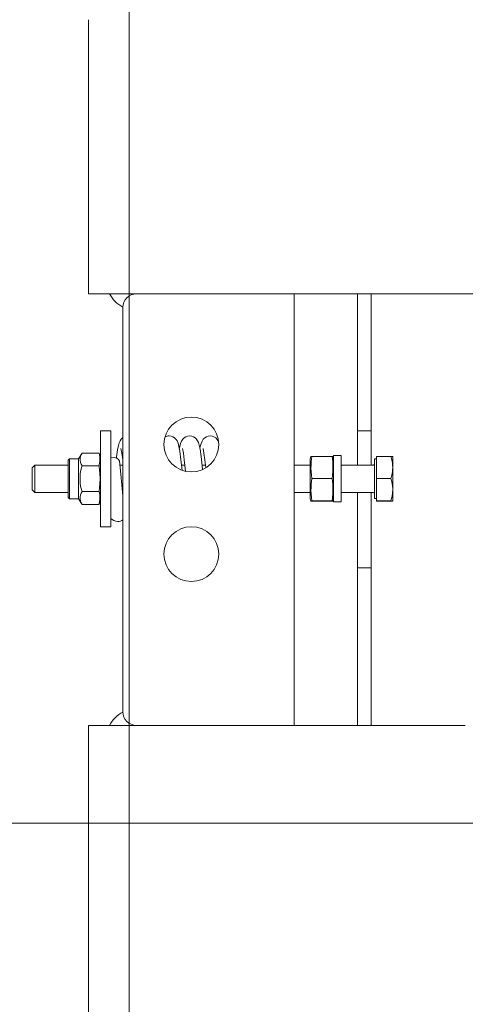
# Model space of a CAD drawing. Header units: centimetres. Extents: x -396 to 14490, y -515 to 1122.
# Tile 21 of 73: x 83 to 96, y 395 to 424. Entities that reach past the tile are written whole.
import ezdxf

# ---------------------------------------------------------------- set-up
doc = ezdxf.new("R2010")
doc.units = ezdxf.units.CM
doc.header["$MEASUREMENT"] = 0
doc.layers.add('00 - nowa technologia myjni_Nr_pióra__246', color=7, linetype='Continuous', lineweight=20, true_color=0x1db3b3)
doc.layers.add('299-A Wymiary Opisy', color=7, linetype='Continuous')
doc.layers.add('299-A Wymiary Opisy_Nr_pióra__11', color=7, linetype='Continuous', lineweight=0)
doc.layers.add('420-K Ściany_Nr_pióra__93', color=9, linetype='Continuous', lineweight=20)
doc.styles.add('STYL_AUTOMATYCZNY_1', font='arial.ttf')
doc.dimstyles.new('STYL_AUTOMATYCZNY__2', dxfattribs={"dimtxt": 13, "dimasz": 7.6, "dimexe": 0.18, "dimexo": 0.0625, "dimgap": 0, "dimtad": 1, "dimdec": 0, "dimzin": 0, "dimdsep": 46, "dimtxsty": 'STYL_AUTOMATYCZNY_1', "dimblk": 'ARROWHEAD_2', "dimblk1": 'ARROWHEAD_2', "dimblk2": 'ARROWHEAD_2', "dimcen": 0.09, "dimclrd": 7, "dimclre": 7, "dimclrt": 7, "dimadec": 0, "dimazin": 0, "dimtfac": 1, "dimtdec": 4, "dimtmove": 0, "dimatfit": 3, "dimfxl": 0, "dimtolj": 1, "dimtzin": 0, "dimarcsym": 0})

# ---------------------------------------------------------------- blocks, each defined once
blk = doc.blocks.new('*D95')
at = {"layer": '299-A Wymiary Opisy_Nr_pióra__11', "color": 7, "linetype": 'Continuous', "lineweight": 0}
for p, q in [((-35.596, 516.051), (-35.596, 520.941)), ((-30.596, 513.164), (-40.596, 518.938)), ((-28.096, 516.051), (-43.096, 516.051)), ((-35.596, 0), (-35.596, 516.051)), ((-40.596, 2.887), (-30.596, -2.887))]:
    blk.add_line(p, q, dxfattribs=at)
at = {"layer": '299-A Wymiary Opisy_Nr_pióra__11', "color": 7, "lineweight": 0, "insert": (-38.196, 243.152), "char_height": 13, "attachment_point": 7, "rotation": 90, "style": 'STYL_AUTOMATYCZNY_1'}
blk.add_mtext('\\A1;{\\pql;\\fArial|b0|i0|c238|p0;\\W1.000000;516}', dxfattribs=at)
blk = doc.blocks.new('ARROWHEAD_2')
at = {"color": 0, "linetype": 'Continuous', "lineweight": 0}
for p, q in [((-0.3781, -0.655), (0.3781, 0.655)), ((0, 0), (-1, 0))]:
    blk.add_line(p, q, dxfattribs=at)
blk = doc.blocks.new('*D96')
at = {"layer": '299-A Wymiary Opisy_Nr_pióra__11', "color": 7, "linetype": 'Continuous', "lineweight": 0}
for p, q in [((86.213, 494.807), (86.213, 499.697)), ((91.213, 491.92), (81.213, 497.693)), ((93.713, 494.807), (78.713, 494.807)), ((86.213, 0), (86.213, 494.807)), ((81.213, 2.887), (91.213, -2.887)), ((93.713, 0), (78.713, 0)), ((86.213, -4.89), (86.213, 0))]:
    blk.add_line(p, q, dxfattribs=at)
at = {"layer": '299-A Wymiary Opisy_Nr_pióra__11', "color": 7, "lineweight": 0, "insert": (83.613, 232.53), "char_height": 13, "attachment_point": 7, "rotation": 90, "style": 'STYL_AUTOMATYCZNY_1'}
blk.add_mtext('\\A1;{\\pql;\\fArial|b0|i0|c238|p0;\\W1.000000;495}', dxfattribs=at)

msp = doc.modelspace()

# ---------------------------------------------------------------- hatches: boundary and pattern name
at = {"layer": '420-K Ściany_Nr_pióra__93', "linetype": 'Continuous', "lineweight": 20}
h = msp.add_hatch(dxfattribs=at)
h.set_pattern_fill('Siatka_50x100_0001', color=9, style=0, pattern_type=2)
h.set_pattern_definition([(0, (0, 0), (0, 100), []), (90, (0, 0), (-50, 0), [])])
h.paths.add_polyline_path([(621.763, 503.715), (621.763, 4.594), (503.379, 4.594), (503.379, 414.8), (151.539, 414.8), (151.539, 4.594), (62.029, 4.594), (62.029, 455.012)])

# ---------------------------------------------------------------- linework, layer by layer
at = {"layer": '00 - nowa technologia myjni_Nr_pióra__246', "color": 132, "linetype": 'Continuous', "lineweight": 20, "true_color": 0x1db3b3}
for p, q in [((85.029, 423.5), (85.029, 422.5)), ((85.029, 416.5), (85.029, 422.5)), ((85.029, 416.5), (85.029, 415.5)), ((86.429, 415.5), (85.029, 415.5)), ((86.429, 415.5), (90.089, 415.5)), ((90.089, 415.5), (91.029, 415.5)), ((103.235, 415.5), (91.029, 415.5)), ((91.029, 415), (91.029, 415.5)), ((91.029, 415.5), (91.029, 415)), ((91.029, 415), (91.029, 415.5)), ((92.879, 415.4), (92.879, 415.5)), ((92.879, 415.4), (92.879, 412)), ((93.279, 415.4), (93.279, 415.5)), ((93.279, 412), (93.279, 415.4)), ((86.029, 403.3), (86.029, 415.1)), ((91.029, 415), (91.029, 403.4)), ((92.879, 411.5), (92.879, 412)), ((93.279, 411.5), (93.279, 412)), ((85.379, 408.7), (85.379, 411.5)), ((85.379, 411.5), (85.679, 411.5)), ((85.679, 408.7), (85.679, 411.5)), ((92.879, 411.5), (93.279, 411.5)), ((92.879, 411.5), (92.879, 410.7)), ((93.279, 411.5), (93.279, 410.7)), ((84.735, 410.685), (84.837, 410.848)), ((84.839, 410.851), (84.837, 410.848)), ((85.334, 410.851), (84.839, 410.851)), ((85.334, 410.851), (85.334, 410.848)), ((85.379, 410.682), (85.334, 410.848)), ((85.679, 410.107), (85.679, 410.731)), ((91.502, 410.68), (91.521, 410.75)), ((92.137, 410.752), (91.548, 410.752)), ((92.182, 410.68), (92.164, 410.75)), ((92.182, 410.104), (92.182, 410.775)), ((92.182, 410.775), (92.402, 410.775)), ((92.402, 410.104), (92.402, 410.775)), ((93.439, 410.104), (93.439, 410.752)), ((93.439, 410.752), (93.851, 410.752)), ((93.909, 410.428), (93.909, 410.75)), ((83.379, 410.423), (83.456, 410.5)), ((83.456, 409.91), (83.456, 410.5)), ((83.456, 410.5), (84.429, 410.5)), ((84.429, 410.646), (84.468, 410.685)), ((84.429, 410.646), (84.429, 410.365)), ((84.468, 410.685), (84.468, 410.383)), ((84.735, 410.685), (84.468, 410.685)), ((84.735, 410.685), (84.735, 410.383)), ((84.833, 410.459), (84.839, 410.479)), ((85.334, 410.479), (84.839, 410.479)), ((85.336, 410.459), (85.334, 410.479)), ((85.94, 410.5), (86.029, 410.5)), ((87.74, 410.5), (87.84, 410.5)), ((88.34, 410.5), (88.44, 410.5)), ((91.029, 410.5), (91.502, 410.5)), ((91.502, 410.68), (91.502, 409.593)), ((92.402, 410.5), (93.339, 410.5)), ((92.879, 410.7), (92.879, 410.5)), ((93.279, 410.7), (93.279, 410.5)), ((93.379, 409.824), (93.379, 410.682)), ((93.379, 410.682), (93.439, 410.682)), ((93.909, 409.792), (93.909, 410.428)), ((83.379, 409.947), (83.379, 410.423)), ((84.429, 410.365), (84.429, 409.554)), ((84.468, 410.383), (84.468, 409.515)), ((84.735, 410.383), (84.735, 409.515)), ((83.379, 409.777), (83.379, 409.947)), ((83.456, 409.7), (83.456, 409.91)), ((85.679, 410.107), (85.679, 408.944)), ((92.137, 410.104), (91.548, 410.104)), ((92.182, 409.425), (92.182, 410.104)), ((92.402, 409.425), (92.402, 410.104)), ((93.439, 409.452), (93.439, 410.104)), ((93.439, 410.104), (93.851, 410.104)), ((83.379, 409.777), (83.456, 409.7)), ((83.456, 409.7), (84.429, 409.7)), ((85.334, 409.728), (84.839, 409.728)), ((86.019, 409.7), (86.029, 409.7)), ((91.029, 409.7), (91.502, 409.7)), ((91.502, 409.593), (91.502, 409.52)), ((92.402, 409.7), (93.339, 409.7)), ((92.879, 409.7), (92.879, 408.3)), ((93.279, 409.7), (93.279, 408.3)), ((93.379, 409.519), (93.379, 409.824)), ((93.909, 409.778), (93.909, 409.792)), ((93.909, 409.792), (93.909, 409.778)), ((93.909, 409.45), (93.909, 409.778)), ((84.429, 409.554), (84.468, 409.515)), ((84.735, 409.515), (84.468, 409.515)), ((84.735, 409.515), (84.837, 409.352)), ((85.334, 409.349), (84.839, 409.349)), ((85.379, 409.519), (85.334, 409.352)), ((91.502, 409.52), (91.521, 409.45)), ((91.545, 409.452), (91.548, 409.452)), ((92.137, 409.452), (91.548, 409.452)), ((92.137, 409.448), (91.548, 409.448)), ((92.139, 409.452), (92.137, 409.452)), ((92.182, 409.52), (92.164, 409.45)), ((92.182, 409.425), (92.402, 409.425)), ((93.379, 409.519), (93.439, 409.519)), ((93.439, 409.448), (93.439, 409.452)), ((93.439, 409.452), (93.851, 409.452)), ((93.439, 409.448), (93.851, 409.448)), ((85.379, 408.7), (85.679, 408.7)), ((92.879, 408.3), (92.879, 407.5)), ((93.279, 408.3), (93.279, 407.5)), ((92.879, 407.5), (93.279, 407.5)), ((92.879, 407), (92.879, 407.5)), ((93.279, 407), (93.279, 407.5)), ((92.879, 407), (92.879, 403)), ((93.279, 403), (93.279, 407)), ((91.029, 403.4), (91.029, 402.9)), ((91.029, 403.4), (91.029, 402.9)), ((91.029, 403.4), (91.029, 402.9)), ((92.879, 402.9), (92.879, 403)), ((93.279, 402.9), (93.279, 403)), ((85.029, 402.9), (85.029, 401.9)), ((96.029, 402.9), (85.029, 402.9)), ((86.429, 402.9), (90.089, 402.9)), ((90.089, 402.9), (91.029, 402.9)), ((85.029, 391.9), (85.029, 401.9))]:
    msp.add_line(p, q, dxfattribs=at)
for points in [[(86.029, 411.302), (85.983, 411.26), (85.946, 411.208), (85.921, 411.152), (85.897, 411.068), (85.873, 410.946), (85.845, 410.739), (85.841, 410.701)], [(87.38, 411.35), (87.438, 411.343), (87.488, 411.326), (87.538, 411.296), (87.584, 411.25), (87.616, 411.202), (87.644, 411.135), (87.667, 411.045), (87.693, 410.901), (87.724, 410.654), (87.756, 410.348)], [(87.98, 411.35), (87.92, 411.343), (87.87, 411.325), (87.819, 411.294), (87.776, 411.252), (87.741, 411.198), (87.713, 411.129), (87.69, 411.039), (87.68, 410.984)], [(87.98, 411.35), (88.039, 411.343), (88.089, 411.326), (88.139, 411.295), (88.174, 411.263), (88.212, 411.21), (88.237, 411.155), (88.26, 411.08), (88.283, 410.96), (88.313, 410.751), (88.352, 410.382), (88.354, 410.369)], [(88.58, 411.35), (88.52, 411.343), (88.469, 411.325), (88.419, 411.294), (88.376, 411.252), (88.341, 411.198), (88.313, 411.129), (88.29, 411.039), (88.28, 410.984)], [(88.58, 411.35), (88.639, 411.343), (88.69, 411.325), (88.74, 411.294), (88.776, 411.26), (88.813, 411.208), (88.825, 411.185)], [(84.837, 410.848), (84.81, 410.8), (84.792, 410.756), (84.777, 410.694), (84.778, 410.634), (84.793, 410.571), (84.811, 410.527), (84.839, 410.479)], [(85.334, 410.848), (85.354, 410.754), (85.36, 410.68), (85.358, 410.607), (85.34, 410.503), (85.334, 410.479)], [(85.971, 410.979), (85.997, 410.85), (86.024, 410.649), (86.029, 410.606)], [(87.771, 410.979), (87.797, 410.851), (87.823, 410.65), (87.858, 410.318)], [(88.371, 410.979), (88.397, 410.851), (88.423, 410.649), (88.448, 410.419)], [(91.521, 410.75), (91.525, 410.751), (91.548, 410.752)], [(91.548, 410.752), (91.529, 410.594), (91.523, 410.498), (91.521, 410.406), (91.525, 410.31), (91.534, 410.207), (91.548, 410.104)], [(92.137, 410.752), (92.156, 410.594), (92.162, 410.498), (92.164, 410.406), (92.16, 410.31), (92.151, 410.207), (92.137, 410.104)], [(92.164, 410.75), (92.16, 410.751), (92.137, 410.752)], [(93.909, 410.428), (93.907, 410.493), (93.899, 410.559), (93.881, 410.65), (93.851, 410.752)], [(93.851, 410.752), (93.908, 410.75), (93.909, 410.75)], [(84.833, 410.459), (84.804, 410.351), (84.786, 410.254), (84.777, 410.153), (84.777, 410.055), (84.786, 409.954), (84.806, 409.848), (84.839, 409.728)], [(85.336, 410.459), (85.356, 410.25), (85.361, 410.1), (85.356, 409.95), (85.347, 409.845), (85.334, 409.728)], [(85.929, 410.612), (85.976, 410.138), (85.979, 410.106)], [(93.851, 410.104), (93.881, 410.206), (93.899, 410.297), (93.907, 410.364), (93.909, 410.428)], [(86.029, 409.606), (85.987, 410.026), (85.979, 410.106)], [(91.548, 410.104), (91.529, 409.945), (91.523, 409.848), (91.521, 409.756), (91.525, 409.659), (91.534, 409.556), (91.548, 409.452)], [(92.137, 410.104), (92.156, 409.945), (92.162, 409.848), (92.164, 409.756), (92.16, 409.659), (92.151, 409.556), (92.137, 409.452)], [(93.909, 409.792), (93.901, 409.895), (93.88, 410.006), (93.851, 410.104)], [(84.839, 409.349), (84.811, 409.4), (84.792, 409.446), (84.777, 409.509), (84.778, 409.571), (84.793, 409.635), (84.811, 409.679), (84.839, 409.728)], [(85.334, 409.728), (85.354, 409.63), (85.36, 409.554), (85.358, 409.48), (85.34, 409.374), (85.334, 409.349)], [(93.909, 409.778), (93.904, 409.689), (93.89, 409.596), (93.874, 409.527), (93.851, 409.452)], [(91.521, 409.45), (91.525, 409.449), (91.548, 409.448)], [(91.545, 409.452), (91.526, 409.451), (91.522, 409.45)], [(92.164, 409.45), (92.16, 409.449), (92.137, 409.448)], [(92.139, 409.452), (92.159, 409.451), (92.163, 409.45)], [(93.909, 409.45), (93.908, 409.45), (93.851, 409.452)], [(93.851, 409.448), (93.908, 409.45), (93.909, 409.45)], [(85.88, 408.85), (85.821, 408.857), (85.765, 408.877), (85.716, 408.908), (85.679, 408.944)]]:
    msp.add_lwpolyline(points, dxfattribs=at)
for centre in [(88.029, 411.1), (88.029, 407.9)]:
    msp.add_circle(centre, 0.8, dxfattribs=at)
for centre, radius, start, end in [((86.469, 415.94), 0.94, 207.9098, 242.0971), ((86.429, 415.1), 0.4, 90, 180), ((87.38, 411.092), 0.258, 90.0319, 117.5838), ((93.339, 410.54), 0.04, 270, 0), ((93.339, 409.66), 0.04, 0, 90), ((85.879, 409.109), 0.259, 270.0703, 305.2848), ((86.469, 402.46), 0.94, 117.9028, 152.0899), ((86.429, 403.3), 0.4, 180, 270)]:
    msp.add_arc(centre, radius, start, end, dxfattribs=at)
msp.add_ellipse((85.679, 410.605), major_axis=(-0.25, 0), ratio=0.504895, start_param=3.193608, end_param=4.712389, dxfattribs=at)

# ---------------------------------------------------------------- dimensions: what is measured, and where the dimension line sits
at = {"layer": '299-A Wymiary Opisy', "color": 7, "linetype": 'Continuous', "lineweight": 0}
for base, p1, p2, picture, middle in [((-35.596, 516.051), (472.653, 0), (13.455, 516.051), '*D95', (-44.696, 257.992)), ((86.213, 494.807), (61.198, 0), (67.491, 494.807), '*D96', (77.113, 247.37))]:
    dim = msp.add_linear_dim(base=base, p1=p1, p2=p2, angle=90, dimstyle='STYL_AUTOMATYCZNY__2', dxfattribs=at)
    dim.commit()
    dim.dimension.update_dxf_attribs({"geometry": picture, "text_midpoint": middle, "dimtype": 160, "text_rotation": 90})

doc.saveas('drawing.dxf')
